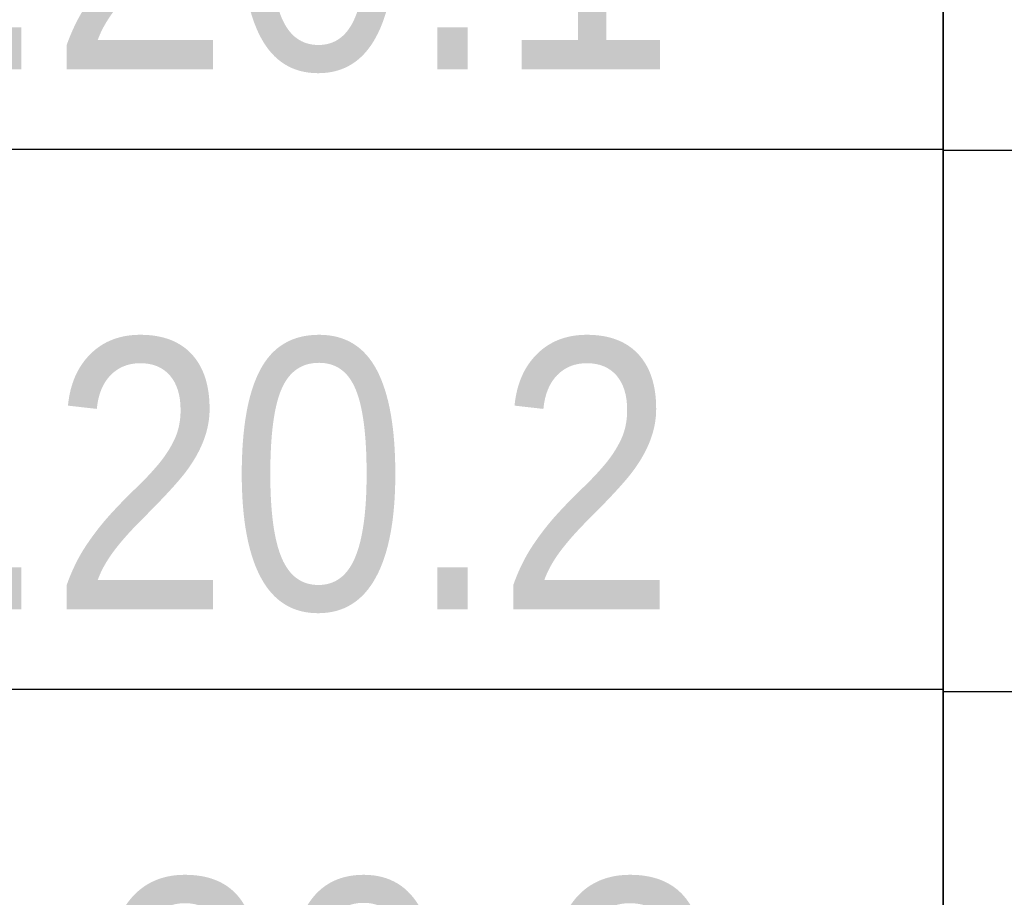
# Model space of a CAD drawing. Header units: millimetres. Extents: x -111 to 116289, y -9307 to 73893.
# Tile 90 of 128: x 64205 to 65115, y 35744 to 36555. Entities that reach past the tile are written whole.
import ezdxf
from ezdxf.enums import TextEntityAlignment as Align

# ---------------------------------------------------------------- set-up
doc = ezdxf.new("R2018")
doc.units = ezdxf.units.MM
doc.set_wipeout_variables(frame=1)
doc.linetypes.add('ADSK_Линия сетки', pattern=[25, 20, -2.5, 0, -2.5])
for name, color, linetype, lineweight in [('КИП_выноска', 6, 'Continuous', 25), ('Несущие колонны', 7, 'Continuous', 18), ('Оси', 7, 'Continuous', 9), ('Стены разрез', 7, 'Continuous', 40), ('Стены штриховка', 7, 'Continuous', 40)]:
    doc.layers.add(name, color=color, linetype=linetype, lineweight=lineweight)
doc.styles.add('Arial', font='arial.ttf', dxfattribs={"width": 0.85, "height": 350})
doc.styles.add('GOST 2.304', font='simplex.shx', dxfattribs={"width": 0.65, "oblique": 15})
doc.styles.get("Standard").update_dxf_attribs({"font": 'arial.ttf'})
pattern_1 = [(0, (0, 0), (406.4, 101.6), [33.528, -271.272, 33.528, -271.272, -1625.6]), (0, (0, 0), (406.4, 101.6), [-609.6, 33.528, -576.072, 33.528, -271.272, -711.2]), (0, (0, 0), (406.4, 101.6), [-1524, 33.528, -169.672, 33.528, -474.472]), (120, (152.4, 50.8), (-291.188181, 301.1527241), [33.528, -271.272, 33.528, -271.272, -1625.6]), (120, (152.4, 50.8), (-291.188181, 301.1527241), [-609.6, 33.528, -576.072, 33.528, -271.272, -711.2]), (120, (152.4, 50.8), (-291.188181, 301.1527241), [-1524, 33.528, -169.672, 33.528, -474.472]), (240, (203.2, 254), (-115.211819, -402.7527241), [33.528, -271.272, 33.528, -271.272, -1625.6]), (240, (203.2, 254), (-115.211819, -402.7527241), [-609.6, 33.528, -576.072, 33.528, -271.272, -711.2]), (240, (203.2, 254), (-115.211819, -402.7527241), [-1524, 33.528, -169.672, 33.528, -474.472])]

# ---------------------------------------------------------------- blocks, each defined once
blk = doc.blocks.new('135_SLK_GD_AR_rvt-1-Оборудование_B2_-11_400__На лист секция 5_-11_400')
at = {"layer": 'Стены разрез', "lineweight": 9, "true_color": 0xaaaaaa}
h = blk.add_hatch(dxfattribs=at)
h.set_pattern_fill('FP_4', color=253, style=0, pattern_type=2)
h.set_pattern_definition(pattern_1)
h.paths.add_polyline_path([(-13010129.66, -9295400.31), (-13010129.66, -9295380.31), (-13012159.66, -9295380.31), (-13012159.66, -9295400.31), (-13010134.66, -9295400.31)])
h.paths.add_polyline_path([(-13013459.66, -9295400.31), (-13013359.66, -9295400.31), (-13013359.66, -9295380.31), (-13015359.66, -9295380.31), (-13015359.66, -9295400.31), (-13013509.66, -9295400.31)])
h = blk.add_hatch(dxfattribs=at)
h.set_pattern_fill('FP_1', color=253, style=0, pattern_type=2)
h.set_pattern_definition([(50, (0, 0), (218.6211678, -19.1267987), [22.86, -251.46]), (355, (0, 0), (-42.2918743, 229.2684153), [18.288, -201.168]), (100.451, (18.22, -1.6), (176.3310746, 210.139632), [19.428, -213.708]), (46.184, (0, 60.96), (325.29495, -50.4516404), [34.29, -377.19]), (96.636, (27.1, 56.76), (284.8830085, 296.912656), [29.142, -320.562]), (351.184, (0, 60.96), (284.8858166, 296.910704), [27.432, -301.752]), (21, (30.48, 45.72), (181.9375257, -122.7183205), [22.86, -251.46]), (326, (30.48, 45.72), (74.1622266, 221.0261817), [18.288, -201.168]), (71.451, (45.64, 35.5), (256.100348, 98.305262), [19.428, -213.708]), (37.5, (0, 0), (3.70638957, 101.46589536), [3.353, -195.377, 3.353, -200.863, -201.93]), (37.5, (0, 0), (3.70638957, 101.46589536), [-402.946, 3.353, -198.577]), (7.5, (0, 0), (80.18357624, 120.2165259), [3.353, -113.081, 3.353, -190.805, -76.962]), (7.5, (0, 0), (80.18357624, 120.2165259), [-310.591, 3.353, -73.609]), (327.5, (-67.97, 0), (162.70864647, -6.87497134), [3.353, -72.847, 3.353, -234.391, -315.468]), (327.5, (-67.97, 0), (162.70864647, -6.87497134), [-313.944, 3.353, -312.115]), (317.5, (-98.45, 0), (177.7546761, 30.511831), [3.353, -95.707, 3.353, -154.534, -224.028]), (317.5, (-98.45, 0), (177.7546761, 30.511831), [-256.946, 3.353, -220.675])])
h.paths.add_polyline_path([(-13009914.5, -9295600.31), (-13009909.66, -9295600.31), (-13009909.66, -9295400.31), (-13012159.66, -9295400.31), (-13012159.66, -9295600.31), (-13011487.76, -9295600.31)])
h.paths.add_polyline_path([(-13013359.66, -9295600.31), (-13013359.66, -9295400.31), (-13015359.66, -9295400.31), (-13015359.66, -9295600.31), (-13014634.27, -9295600.31)])
h = blk.add_hatch(dxfattribs=at)
h.set_pattern_fill('FP_2', color=253, style=0, pattern_type=2)
h.set_pattern_definition([(45, (0, 0), (-101.0278814, 101.0278814), []), (45, (67.35, 0), (-101.0278814, 101.0278814), [])])
h.paths.add_polyline_path([(-13009914.5, -9295600.31), (-13009909.66, -9295600.31), (-13009909.66, -9295400.31), (-13012159.66, -9295400.31), (-13012159.66, -9295600.31), (-13011487.76, -9295600.31)])
h.paths.add_polyline_path([(-13013359.66, -9295600.31), (-13013359.66, -9295400.31), (-13015359.66, -9295400.31), (-13015359.66, -9295600.31), (-13014634.27, -9295600.31)])
h = blk.add_hatch(dxfattribs=at)
h.set_pattern_fill('FP_4', color=253, style=0, pattern_type=2)
h.set_pattern_definition(pattern_1)
h.paths.add_polyline_path([(-13009909.66, -9295620.31), (-13009909.66, -9295600.31), (-13012159.66, -9295600.31), (-13012159.66, -9295620.31), (-13009914.5, -9295620.31)])
h.paths.add_polyline_path([(-13013359.66, -9295620.31), (-13013359.66, -9295600.31), (-13015359.66, -9295600.31), (-13015359.66, -9295620.31), (-13014634.27, -9295620.31)])
at = {"layer": 'Стены разрез', "color": 253, "true_color": 0xaaaaaa}
for p, q in [((-13015357.66, -9295375.31), (-13015357.66, -9294300.31)), ((-13013359.66, -9295375.31), (-13015357.66, -9295375.31)), ((-13015359.66, -9295625.31), (-13013359.66, -9295625.31)), ((-13015357.66, -9295625.31), (-13015359.66, -9295625.31)), ((-13015357.66, -9295652.31), (-13015357.66, -9295625.31)), ((-13016411.66, -9295652.31), (-13015359.66, -9295652.31)), ((-13015359.66, -9295652.31), (-13015357.66, -9295652.31))]:
    blk.add_line(p, q, dxfattribs=at)
at = {"layer": 'Стены штриховка', "color": 253, "true_color": 0xaaaaaa}
for p, q in [((-13013359.66, -9295380.31), (-13015359.66, -9295380.31)), ((-13013509.66, -9295400.31), (-13015359.66, -9295400.31)), ((-13015359.66, -9295400.31), (-13013509.66, -9295400.31)), ((-13015359.66, -9295600.31), (-13013359.66, -9295600.31)), ((-13013359.66, -9295600.31), (-13015359.66, -9295600.31)), ((-13015359.66, -9295620.31), (-13013359.66, -9295620.31))]:
    blk.add_line(p, q, dxfattribs=at)
blk = doc.blocks.new('Бетон-Прямоугольная-Колонна - CLM_Подземные этажи_В40-500х800-V55-Оборудование_B2_-11_400__На лист секция 5_-11_400')
at = {"layer": 'Несущие колонны', "lineweight": 9, "true_color": 0xaaaaaa}
h = blk.add_hatch(dxfattribs=at)
h.set_pattern_fill('FP_19', color=253, style=0, pattern_type=2)
h.set_pattern_definition([(45, (13015609.66, 9295250.3), (-314.308964, 314.308964), []), (45, (13015923.97, 9295250.3), (-314.308964, 314.308964), [555.625, -111.125, 3.353, -107.772])])
h.paths.add_polyline_path([(250, -400), (250, 400), (-250, 400), (-250, -400)])
at = {"layer": 'Несущие колонны', "color": 253, "lineweight": 40, "true_color": 0xaaaaaa}
for p, q in [((250, 400), (-250, 400)), ((-250, 400), (-250, -400)), ((250, -400), (250, 400)), ((-250, -400), (250, -400))]:
    blk.add_line(p, q, dxfattribs=at)
blk = doc.blocks.new('135_SLK_GD_KR_rvt-1-Оборудование_B2_-11_400__На лист секция 5_-11_400')
at = {"layer": 'Несущие колонны', "color": 253, "lineweight": 18, "true_color": 0xaaaaaa}
blk.add_blockref('Бетон-Прямоугольная-Колонна - CLM_Подземные этажи_В40-500х800-V55-Оборудование_B2_-11_400__На лист секция 5_-11_400', (-13015609.66, -9295250.31), dxfattribs=at)
blk = doc.blocks.new('A$Cffbd38bb')
at = {"layer": 'Оси', "color": 253, "linetype": 'ADSK_Линия сетки', "true_color": 0xaaaaaa}
blk.add_line((106567.94, 35329.46), (800, 35329.46), dxfattribs=at)
at = {"lineweight": 5}
for name in ['135_SLK_GD_KR_rvt-1-Оборудование_B2_-11_400__На лист секция 5_-11_400', '135_SLK_GD_AR_rvt-1-Оборудование_B2_-11_400__На лист секция 5_-11_400']:
    blk.add_blockref(name, (13077777.11, 9330329.76), dxfattribs=at)
blk = doc.blocks.new('*U190')
at = {"color": 0, "linetype": 'Continuous', "lineweight": 30, "ltscale": 75, "width": 0.85, "flags": 104}
blk.add_attdef('ПРИМЕЧАНИЕ_1', text='', height=2.5, dxfattribs=at).set_placement((8, 3.6106), align=Align.BOTTOM_CENTER)
at = {"color": 0, "lineweight": 30, "style": 'GOST 2.304', "width": 0.85}
for tag, p in [('ИМЯ_КАБЕЛЯ_2', (8, -7.5)), ('ИМЯ_КАБЕЛЯ_3', (8, -12.5)), ('ИМЯ_КАБЕЛЯ_4', (8, -17.5)), ('ИМЯ_КАБЕЛЯ_5', (8, -22.5)), ('ИМЯ_КАБЕЛЯ_6', (8, -27.5)), ('ИМЯ_КАБЕЛЯ_7', (8, -32.5)), ('ИМЯ_КАБЕЛЯ_8', (8, -37.5)), ('ИМЯ_КАБЕЛЯ_9', (8, -42.5))]:
    blk.add_attdef(tag, text='', height=2.5, dxfattribs=at).set_placement(p, align=Align.BOTTOM_CENTER)
at = {"color": 0, "lineweight": 30, "width": 0.85, "flags": 104}
blk.add_attdef('ПРИМЕЧАНИЕ_2', text='', height=2.5, dxfattribs=at).set_placement((8, -7.5301), align=Align.BOTTOM_CENTER)
at = {"linetype": 'Continuous'}
blk.add_wipeout([(0, 2.5), (16, 2.5), (16, -2.5), (0, -2.5)], dxfattribs=at)
at = {"color": 0}
blk.add_line((0, -2.5), (0, 0), dxfattribs=at)
at = {"color": 0, "linetype": 'Continuous'}
blk.add_lwpolyline([(0, -2.5), (16, -2.5), (16, 2.5), (0, 2.5)], close=True, dxfattribs=at)
at = {"color": 0, "lineweight": 30, "style": 'GOST 2.304', "width": 0.85}
blk.add_attdef('ИМЯ_КАБЕЛЯ_1', text='', height=2.5, dxfattribs=at).set_placement((8, -2.5), align=Align.BOTTOM_CENTER)

msp = doc.modelspace()

# ---------------------------------------------------------------- block references
msp.add_blockref('A$Cffbd38bb', (1805.72, 1084.05))

# ---------------------------------------------------------------- next in the draw order: block references
at = {"layer": 'КИП_выноска'}
ref = msp.add_blockref('*U190', (63458.35, 36683.79), dxfattribs=dict(at, xscale=100, yscale=100, zscale=100))
ref.add_attrib('ИМЯ_КАБЕЛЯ_1', 'LS1.20.1 ', dxfattribs={"layer": '0', "color": 0, "lineweight": 30, "height": 250, "style": 'Arial', "width": 0.85}).set_placement((64258.35, 36433.79), align=Align.BOTTOM_CENTER)
lines = msp.add_mtext('\\W0.8500;', dxfattribs={"layer": '0', "color": 0, "lineweight": 30, "insert": (64258.35, 35930.78), "char_height": 2.5, "attachment_point": 1})
ref.add_attrib('ПРИМЕЧАНИЕ_2', '', (64258.35, 35930.78), dxfattribs={"flags": 104}).embed_mtext(lines)

# ---------------------------------------------------------------- next in the draw order: block references
ref = msp.add_blockref('*U190', (63458.35, 36184.81), dxfattribs=dict(at, xscale=100, yscale=100, zscale=100))
lines = msp.add_mtext('\\W0.8500;', dxfattribs={"layer": '0', "color": 0, "linetype": 'Continuous', "lineweight": 30, "ltscale": 75, "insert": (64258.35, 36545.86), "char_height": 2.5, "attachment_point": 1})
ref.add_attrib('ПРИМЕЧАНИЕ_1', '', (64258.35, 36545.86), dxfattribs={"flags": 104}).embed_mtext(lines)
ref.add_attrib('ИМЯ_КАБЕЛЯ_1', 'LS1.20.2 ', dxfattribs={"layer": '0', "color": 0, "lineweight": 30, "height": 250, "style": 'Arial', "width": 0.85}).set_placement((64258.35, 35934.81), align=Align.BOTTOM_CENTER)

# ---------------------------------------------------------------- next in the draw order: block references
ref = msp.add_blockref('*U190', (63458.35, 35685.83), dxfattribs=dict(at, xscale=100, yscale=100, zscale=100))
lines = msp.add_mtext('\\W0.8500;', dxfattribs={"layer": '0', "color": 0, "linetype": 'Continuous', "lineweight": 30, "ltscale": 75, "insert": (64258.35, 36046.89), "char_height": 2.5, "attachment_point": 1})
ref.add_attrib('ПРИМЕЧАНИЕ_1', '', (64258.35, 36046.89), dxfattribs={"flags": 104}).embed_mtext(lines)
ref.add_attrib('ИМЯ_КАБЕЛЯ_1', 'LS1.20.3', dxfattribs={"layer": '0', "color": 0, "lineweight": 30, "height": 250, "style": 'Arial', "width": 0.85}).set_placement((64258.35, 35435.83), align=Align.BOTTOM_CENTER)

# ---------------------------------------------------------------- next in the draw order: block references
at = {"layer": 'КИП_выноска', "xscale": 100, "yscale": 100, "zscale": 100}
msp.add_blockref('*U190', (65058.35, 35684.81), dxfattribs=at)

# ---------------------------------------------------------------- next in the draw order: block references
msp.add_blockref('*U190', (65058.35, 36682.76), dxfattribs=at)

# ---------------------------------------------------------------- next in the draw order: block references
msp.add_blockref('*U190', (65058.35, 36183.79), dxfattribs=at)

doc.saveas('drawing.dxf')
